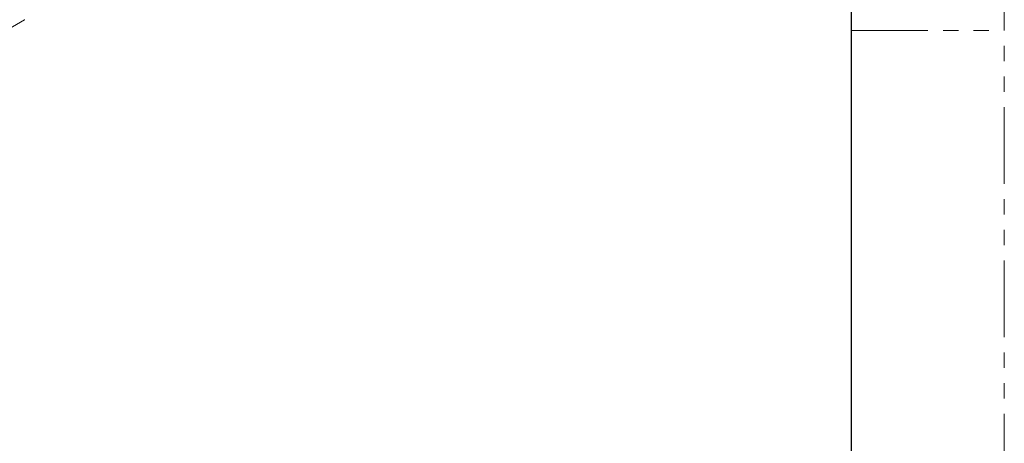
# Model space of a CAD drawing. Header units: millimetres. Extents: x 0 to 1118, y 0 to 864.
# Tile 246 of 256: x 1036 to 1118, y 398 to 433. Entities that reach past the tile are written whole.
import ezdxf

# ---------------------------------------------------------------- set-up
doc = ezdxf.new("R2010")
doc.units = ezdxf.units.MM
doc.linetypes.add('PHANTOM', pattern=[12.7, 6.35, -1.27, 1.27, -1.27, 1.27, -1.27])

msp = doc.modelspace()

# ---------------------------------------------------------------- linework, layer by layer
at = {"color": 7, "linetype": 'PHANTOM', "lineweight": 0}
for p, q in [((1117.6, 0), (1117.6, 863.6)), ((1104.9, 431.8), (1117.6, 431.8))]:
    msp.add_line(p, q, dxfattribs=at)
at = {"color": 7, "linetype": 'Continuous', "lineweight": 30}
msp.add_line((1104.9, 838.2), (1104.9, 25.4), dxfattribs=at)
at = {"color": 7, "linetype": 'Continuous', "lineweight": 15}
for p in [(1033.706, 431.132), (1036.421, 432.7)]:
    msp.add_line(p, (1036.396, 432.686), dxfattribs=at)

doc.saveas('drawing.dxf')
